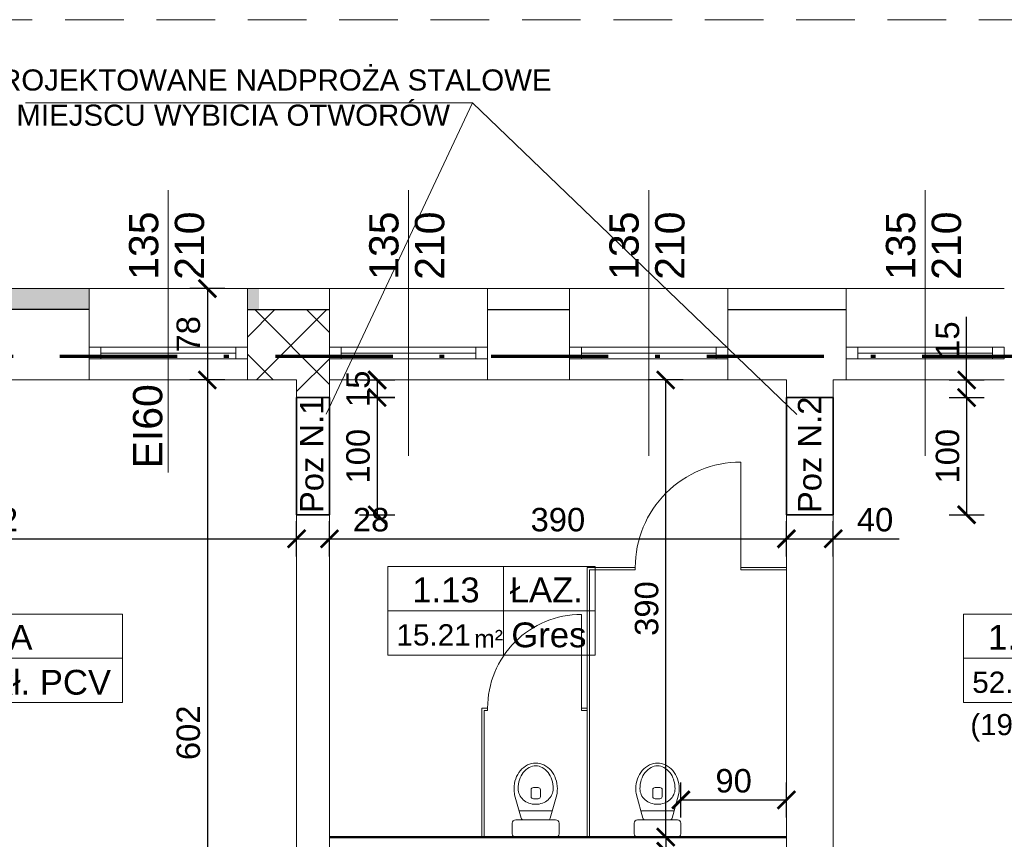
# Model space of a CAD drawing. Header units: millimetres. Extents: x -61343 to 9939, y -6894 to 7453.
# Tile 9 of 255: x -41888 to -41048, y 3542 to 4241. Entities that reach past the tile are written whole.
import ezdxf
from ezdxf.enums import TextEntityAlignment as Align

# ---------------------------------------------------------------- set-up
doc = ezdxf.new("R2010")
doc.units = ezdxf.units.MM
doc.header["$MEASUREMENT"] = 0
doc.linetypes.add('Kropki i Kreski', pattern=[920, 500, -200, 20, -200])
doc.linetypes.add('Przerywana długa', pattern=[780, 500, -280])
for name, color, linetype in [('2D - Ogólne', 7, 'Continuous'), ('Konstrukcja - Ściany zew', 7, 'Continuous'), ('Opisy - Teksty', 7, 'Continuous')]:
    doc.layers.add(name, color=color, linetype=linetype)
for name, color, linetype, lineweight in [('A_meble', 253, 'Continuous', 13), ('A_opisy', 81, 'Continuous', 13), ('A_przekrojowe główne', 50, 'Continuous', 50), ('A_sanitarka', 140, 'Continuous', 13), ('A_stolarka', 20, 'Continuous', 15), ('A_widokowe', 160, 'Continuous', 18), ('A_wymiary', 253, 'Continuous', 9), ('A_ściany istniejące', 82, 'Continuous', 50), ('A_ściany istniejące hatch', 82, 'Continuous', 9), ('sanitarka', 140, 'Continuous', 13), ('UPK - opisy', 7, 'Continuous', 9), ('UPK - Pozycje', 152, 'Continuous', 30)]:
    doc.layers.add(name, color=color, linetype=linetype, lineweight=lineweight)
doc.layers.add('A_wełna mineralna', color=7, linetype='Continuous', lineweight=5, true_color=0x00d66b)
doc.layers.add('A_zakres opracowania', color=7, linetype='Continuous', lineweight=70, true_color=0xe00038)
doc.styles.get("Standard").update_dxf_attribs({"font": 'arial.ttf'})
doc.styles.add('STYL_AUTOMATYCZNY_1', font='arial.ttf')
doc.dimstyles.new('1do100', dxfattribs={"dimtxt": 20, "dimasz": 15, "dimexe": 15, "dimexo": 0.625, "dimgap": 6, "dimtad": 1, "dimtxsty": 'Standard', "dimblk": 'ARCHTICK', "dimcen": 2.5, "dimadec": 0, "dimazin": 0, "dimtfac": 1, "dimtmove": 0, "dimatfit": 3, "dimldrblk": 'OBLIQUE', "dimfxl": 15, "dimfxlon": 1, "dimarcsym": 0})

# ---------------------------------------------------------------- blocks, each defined once
blk = doc.blocks.new('miska wc2')
at = {"layer": 'sanitarka'}
for p, q in [((0, 17), (0, -17)), ((0, 17), (0, -17)), ((11.85, 20), (2.85, 20)), ((11.85, 20), (2.85, 20)), ((14.7, -17), (14.7, 17)), ((14.7, -17), (14.7, 17)), ((16.11, 12.39), (36.08, 17.97)), ((16.11, 12.39), (36.08, 17.97)), ((14.7, 10.46), (14.7, -10.46)), ((14.7, 10.46), (14.7, -10.46)), ((22.3, 14.12), (22.3, -14.12)), ((32.75, -2), (32.75, 2)), ((34.65, 4), (40.35, 4)), ((42.25, 2), (42.25, -2)), ((40.35, -4), (34.65, -4)), ((36.08, -17.97), (16.11, -12.39)), ((36.08, -17.97), (16.11, -12.39)), ((2.85, -20), (11.85, -20)), ((2.85, -20), (11.85, -20))]:
    blk.add_line(p, q, dxfattribs=at)
at = {"layer": 'sanitarka', "extrusion": (0, 0, -1)}
for centre, major_axis, start_param, end_param in [((2.85, 17), (0, 3), -1.570796, 0), ((2.85, 17), (0, 3), -1.570796, 0), ((11.85, 17), (0, 3), 0, 1.570796), ((11.85, 17), (0, 3), 0, 1.570796), ((41.3, -10.01), (0, 28.51), -0.193886, 0), ((41.3, -10.01), (0, 28.51), -0.193886, 0), ((41.3, -10.01), (0, 28.51), 0, 0.321605), ((41.3, -10.01), (0, 28.51), 0, 0.321605), ((42.85, -5.11), (0, 23.34), 0.321605, 0.677386), ((42.85, -5.11), (0, 23.34), 0.321605, 0.677386), ((16.6, 10.46), (0, 2), -1.570796, -0.259108), ((16.6, 10.46), (0, 2), -1.570796, -0.259108), ((42.3, 0.39), (0, 14.98), -1.201895, -0.819867), ((41.69, 0.98), (0, 14.1), -0.819867, -0.417686), ((41.3, 1.91), (0, 13.09), -0.417686, 0), ((41.3, -12.92), (0, 27.92), 0, 0.294283), ((43.13, -6.57), (0, 21.29), 0.294283, 0.631691), ((45.92, -2.55), (0, 16.3), 0.631691, 1.055683), ((45.23, -1.99), (0, 19.34), 0.677386, 1.095246), ((45.23, -1.99), (0, 19.34), 0.677386, 1.095246), ((43.25, 0), (0, 16.05), -1.570796, -1.201895), ((34.65, 2), (0, 2), -1.570796, 0), ((40.35, 2), (0, 2), 0, 1.570796), ((50.21, 0), (0, 11.13), 1.055683, 1.570796), ((48.9, 0), (0, 15), 1.095246, 1.570796), ((48.9, 0), (0, 15), 1.095246, 1.570796), ((43.25, 0), (0, 16.05), -1.939697, -1.570796), ((42.3, -0.39), (0, 14.98), -2.321725, -1.939697), ((34.65, -2), (0, 2), 3.141593, 4.712389), ((40.35, -2), (0, 2), 1.570796, 3.141593), ((45.92, 2.55), (0, 16.3), 2.08591, 2.509902), ((45.23, 1.99), (0, 19.34), 2.046347, 2.464206), ((45.23, 1.99), (0, 19.34), 2.046347, 2.464206), ((50.21, 0), (0, 11.13), 1.570796, 2.08591), ((48.9, 0), (0, 15), 1.570796, 2.046347), ((48.9, 0), (0, 15), 1.570796, 2.046347), ((16.6, -10.46), (0, 2), -2.882484, -1.570796), ((16.6, -10.46), (0, 2), -2.882484, -1.570796), ((41.69, -0.98), (0, 14.1), -2.723906, -2.321725), ((41.3, -1.91), (0, 13.09), 3.141593, 3.559279), ((41.3, 12.92), (0, 27.92), 2.84731, 3.141593), ((43.13, 6.57), (0, 21.29), 2.509902, 2.84731), ((42.85, 5.11), (0, 23.34), 2.464206, 2.819987), ((42.85, 5.11), (0, 23.34), 2.464206, 2.819987), ((2.85, -17), (0, 3), 3.141593, 4.712389), ((2.85, -17), (0, 3), 3.141593, 4.712389), ((11.85, -17), (0, 3), 1.570796, 3.141593), ((11.85, -17), (0, 3), 1.570796, 3.141593), ((41.3, 10.01), (0, 28.51), 3.141593, 3.335479), ((41.3, 10.01), (0, 28.51), 3.141593, 3.335479), ((41.3, 10.01), (0, 28.51), 2.819987, 3.141593), ((41.3, 10.01), (0, 28.51), 2.819987, 3.141593)]:
    blk.add_ellipse(centre, major_axis=major_axis, ratio=0.95, start_param=start_param, end_param=end_param, dxfattribs=at)
blk = doc.blocks.new('_ArchTick')
at = {"color": 0, "linetype": 'ByBlock', "const_width": 0.15}
blk.add_lwpolyline([(-0.5, -0.5), (0.5, 0.5)], dxfattribs=at)
blk = doc.blocks.new('*D2976')
at = {"layer": 'A_wymiary', "color": 0, "lineweight": -2, "transparency": 16777216}
for p, q in [((-41712.67, 4011.54), (-41742.67, 4011.54)), ((-41727.67, 4011.54), (-41727.67, 3933.54)), ((-41712.67, 3933.54), (-41742.67, 3933.54))]:
    blk.add_line(p, q, dxfattribs=at)
at = {"layer": 'Defpoints', "color": 0, "transparency": 16777216}
for p in [(-41237.52, 4011.54), (-41727.67, 3933.54), (-41237.52, 3933.54)]:
    blk.add_point(p, dxfattribs=at)
at = {"layer": 'A_wymiary', "color": 0, "lineweight": -2, "transparency": 16777216, "xscale": 15, "yscale": 15, "zscale": 15}
for p, rotation in [((-41727.67, 4011.54), 90), ((-41727.67, 3933.54), 270)]:
    blk.add_blockref('_ArchTick', p, dxfattribs=dict(at, rotation=rotation))
at = {"layer": 'A_wymiary', "color": 0, "transparency": 16777216, "insert": (-41743.88, 3972.54), "char_height": 20, "attachment_point": 5, "rotation": 90}
blk.add_mtext('78', dxfattribs=at)
blk = doc.blocks.new('_Oblique')
at = {"color": 0, "linetype": 'ByBlock', "lineweight": -2}
blk.add_line((-0.5, -0.5), (0.5, 0.5), dxfattribs=at)
blk = doc.blocks.new('*D2977')
at = {"layer": 'A_wymiary', "color": 0, "lineweight": -2, "transparency": 16777216}
for p, q in [((-41712.67, 3933.54), (-41742.67, 3933.54)), ((-41727.67, 3933.54), (-41727.67, 3331.54)), ((-41712.67, 3331.54), (-41742.67, 3331.54))]:
    blk.add_line(p, q, dxfattribs=at)
at = {"layer": 'Defpoints', "color": 0, "transparency": 16777216}
for p in [(-41237.52, 3933.54), (-41727.67, 3331.54), (-40792.52, 3331.54)]:
    blk.add_point(p, dxfattribs=at)
at = {"layer": 'A_wymiary', "color": 0, "lineweight": -2, "transparency": 16777216, "xscale": 15, "yscale": 15, "zscale": 15}
for p, rotation in [((-41727.67, 3933.54), 90), ((-41727.67, 3331.54), 270)]:
    blk.add_blockref('_ArchTick', p, dxfattribs=dict(at, rotation=rotation))
at = {"layer": 'A_wymiary', "color": 0, "transparency": 16777216, "insert": (-41743.88, 3632.54), "char_height": 20, "attachment_point": 5, "rotation": 90}
blk.add_mtext('602', dxfattribs=at)
blk = doc.blocks.new('*D2980')
at = {"layer": 'A_wymiary', "color": 0, "lineweight": -2, "transparency": 16777216}
for p, q in [((-42173.52, 3783.06), (-42173.52, 3813.06)), ((-41651.52, 3783.06), (-41651.52, 3813.06)), ((-42173.52, 3798.06), (-41651.52, 3798.06))]:
    blk.add_line(p, q, dxfattribs=at)
at = {"layer": 'Defpoints', "color": 0, "transparency": 16777216}
for p in [(-41651.52, 3798.06), (-42173.52, 3632.54), (-41651.52, 3632.54)]:
    blk.add_point(p, dxfattribs=at)
at = {"layer": 'A_wymiary', "color": 0, "lineweight": -2, "transparency": 16777216, "xscale": 15, "yscale": 15, "zscale": 15, "rotation": 180}
blk.add_blockref('_ArchTick', (-42173.52, 3798.06), dxfattribs=at)
at = {"layer": 'A_wymiary', "color": 0, "lineweight": -2, "transparency": 16777216, "xscale": 15, "yscale": 15, "zscale": 15}
blk.add_blockref('_ArchTick', (-41651.52, 3798.06), dxfattribs=at)
at = {"layer": 'A_wymiary', "color": 0, "transparency": 16777216, "insert": (-41912.52, 3814.27), "char_height": 20, "attachment_point": 5}
blk.add_mtext('522', dxfattribs=at)
blk = doc.blocks.new('*D2981')
at = {"layer": 'A_wymiary', "color": 0, "lineweight": -2, "transparency": 16777216}
for p, q in [((-41651.52, 3783.06), (-41651.52, 3813.06)), ((-41623.52, 3783.06), (-41623.52, 3813.06)), ((-41651.52, 3798.06), (-41623.52, 3798.06)), ((-41623.52, 3798.06), (-41567.49, 3798.06))]:
    blk.add_line(p, q, dxfattribs=at)
at = {"layer": 'Defpoints', "color": 0, "transparency": 16777216}
for p in [(-41623.52, 3798.06), (-41651.52, 3632.54), (-41623.52, 3632.54)]:
    blk.add_point(p, dxfattribs=at)
at = {"layer": 'A_wymiary', "color": 0, "lineweight": -2, "transparency": 16777216, "xscale": 15, "yscale": 15, "zscale": 15, "rotation": 180}
blk.add_blockref('_ArchTick', (-41651.52, 3798.06), dxfattribs=at)
at = {"layer": 'A_wymiary', "color": 0, "lineweight": -2, "transparency": 16777216, "xscale": 15, "yscale": 15, "zscale": 15}
blk.add_blockref('_ArchTick', (-41623.52, 3798.06), dxfattribs=at)
at = {"layer": 'A_wymiary', "color": 0, "transparency": 16777216, "insert": (-41588, 3814.27), "char_height": 20, "attachment_point": 5}
blk.add_mtext('28', dxfattribs=at)
blk = doc.blocks.new('*D2982')
at = {"layer": 'A_wymiary', "color": 0, "lineweight": -2, "transparency": 16777216}
for p, q in [((-41623.52, 3783.06), (-41623.52, 3813.06)), ((-41233.52, 3783.06), (-41233.52, 3813.06)), ((-41623.52, 3798.06), (-41233.52, 3798.06))]:
    blk.add_line(p, q, dxfattribs=at)
at = {"layer": 'Defpoints', "color": 0, "transparency": 16777216}
for p in [(-41233.52, 3798.06), (-41623.52, 3632.54), (-41233.52, 3632.54)]:
    blk.add_point(p, dxfattribs=at)
at = {"layer": 'A_wymiary', "color": 0, "lineweight": -2, "transparency": 16777216, "xscale": 15, "yscale": 15, "zscale": 15, "rotation": 180}
blk.add_blockref('_ArchTick', (-41623.52, 3798.06), dxfattribs=at)
at = {"layer": 'A_wymiary', "color": 0, "lineweight": -2, "transparency": 16777216, "xscale": 15, "yscale": 15, "zscale": 15}
blk.add_blockref('_ArchTick', (-41233.52, 3798.06), dxfattribs=at)
at = {"layer": 'A_wymiary', "color": 0, "transparency": 16777216, "insert": (-41428.52, 3814.28), "char_height": 20, "attachment_point": 5}
blk.add_mtext('390', dxfattribs=at)
blk = doc.blocks.new('*D2983')
at = {"layer": 'A_wymiary', "color": 0, "lineweight": -2, "transparency": 16777216}
for p, q in [((-41233.52, 3783.06), (-41233.52, 3813.06)), ((-41193.52, 3783.06), (-41193.52, 3813.06)), ((-41233.52, 3798.06), (-41193.52, 3798.06)), ((-41193.52, 3798.06), (-41137.13, 3798.06))]:
    blk.add_line(p, q, dxfattribs=at)
at = {"layer": 'Defpoints', "color": 0, "transparency": 16777216}
for p in [(-41193.52, 3798.06), (-41233.52, 3632.54), (-41193.52, 3632.54)]:
    blk.add_point(p, dxfattribs=at)
at = {"layer": 'A_wymiary', "color": 0, "lineweight": -2, "transparency": 16777216, "xscale": 15, "yscale": 15, "zscale": 15, "rotation": 180}
blk.add_blockref('_ArchTick', (-41233.52, 3798.06), dxfattribs=at)
at = {"layer": 'A_wymiary', "color": 0, "lineweight": -2, "transparency": 16777216, "xscale": 15, "yscale": 15, "zscale": 15}
blk.add_blockref('_ArchTick', (-41193.52, 3798.06), dxfattribs=at)
at = {"layer": 'A_wymiary', "color": 0, "transparency": 16777216, "insert": (-41157.83, 3814.27), "char_height": 20, "attachment_point": 5}
blk.add_mtext('40', dxfattribs=at)
blk = doc.blocks.new('*U1844')
blk.add_line((63.81, 50), (63.81, 0))
for points in [[(185.97, 25), (-1.61, 25), (-1.61, 50), (185.97, 50)], [(63.81, 0), (-1.61, 0), (-1.61, 50), (63.81, 50)], [(-1.61, 0), (185.97, 0), (185.97, 25), (-1.61, 25)]]:
    blk.add_lwpolyline(points, close=True)
at = {"insert": (47.18, 14.33), "char_height": 10, "attachment_point": 1}
blk.add_mtext_dynamic_manual_height_columns('m²', width=64.8418, gutter_width=75, heights=[0], dxfattribs=at)
blk.add_attdef('NR', text='', height=14).set_placement((31.28, 36.87), align=Align.MIDDLE_CENTER)
for tag, p in [('NAZWA_POM.', (67.28, 36.87)), ('WYKOŃCZENIE', (68.18, 11.5))]:
    blk.add_attdef(tag, text='', height=14).set_placement(p, align=Align.MIDDLE_LEFT)
blk.add_attdef('POW', text='', height=14).set_placement((41.48, 11.5), align=Align.MIDDLE_RIGHT)
blk = doc.blocks.new('*U1847')
blk.add_line((63.81, 50), (63.81, 0))
for points in [[(168.1, 25), (-1.61, 25), (-1.61, 50), (168.1, 50)], [(63.81, 0), (-1.61, 0), (-1.61, 50), (63.81, 50)], [(-1.61, 0), (168.1, 0), (168.1, 25), (-1.61, 25)]]:
    blk.add_lwpolyline(points, close=True)
at = {"insert": (47.18, 14.33), "char_height": 10, "attachment_point": 1}
blk.add_mtext_dynamic_manual_height_columns('m²', width=64.8418, gutter_width=75, heights=[0], dxfattribs=at)
blk.add_attdef('NR', text='', height=14).set_placement((31.28, 36.87), align=Align.MIDDLE_CENTER)
for tag, p in [('NAZWA_POM.', (67.28, 36.87)), ('WYKOŃCZENIE', (68.18, 11.5))]:
    blk.add_attdef(tag, text='', height=14).set_placement(p, align=Align.MIDDLE_LEFT)
blk.add_attdef('POW', text='', height=14).set_placement((41.48, 11.5), align=Align.MIDDLE_RIGHT)
blk = doc.blocks.new('*D2991')
at = {"layer": 'A_wymiary', "color": 0, "lineweight": -2, "transparency": 16777216}
for p, q in [((-41323.52, 3560.29), (-41323.52, 3590.29)), ((-41233.52, 3560.29), (-41233.52, 3590.29)), ((-41323.52, 3575.29), (-41233.52, 3575.29))]:
    blk.add_line(p, q, dxfattribs=at)
at = {"layer": 'Defpoints', "color": 0, "transparency": 16777216}
for p in [(-41233.52, 3575.29), (-41323.52, 3550.89), (-41233.52, 3550.89)]:
    blk.add_point(p, dxfattribs=at)
at = {"layer": 'A_wymiary', "color": 0, "lineweight": -2, "transparency": 16777216, "xscale": 15, "yscale": 15, "zscale": 15, "rotation": 180}
blk.add_blockref('_ArchTick', (-41323.52, 3575.29), dxfattribs=at)
at = {"layer": 'A_wymiary', "color": 0, "lineweight": -2, "transparency": 16777216, "xscale": 15, "yscale": 15, "zscale": 15}
blk.add_blockref('_ArchTick', (-41233.52, 3575.29), dxfattribs=at)
at = {"layer": 'A_wymiary', "color": 0, "transparency": 16777216, "insert": (-41278.52, 3591.5), "char_height": 20, "attachment_point": 5}
blk.add_mtext('90', dxfattribs=at)
blk = doc.blocks.new('*U1305')
blk.add_line((63.81, 50), (63.81, 0))
for points in [[(115.53, 25), (-1.61, 25), (-1.61, 50), (115.53, 50)], [(63.81, 0), (-1.61, 0), (-1.61, 50), (63.81, 50)], [(-1.61, 0), (115.53, 0), (115.53, 25), (-1.61, 25)]]:
    blk.add_lwpolyline(points, close=True)
at = {"insert": (47.18, 14.33), "char_height": 10, "attachment_point": 1}
blk.add_mtext_dynamic_manual_height_columns('m²', width=64.8418, gutter_width=75, heights=[0], dxfattribs=at)
blk.add_attdef('NR', text='', height=14).set_placement((31.28, 36.87), align=Align.MIDDLE_CENTER)
for tag, p in [('NAZWA_POM.', (67.28, 36.87)), ('WYKOŃCZENIE', (68.18, 11.5))]:
    blk.add_attdef(tag, text='', height=14).set_placement(p, align=Align.MIDDLE_LEFT)
blk.add_attdef('POW', text='', height=14).set_placement((41.48, 11.5), align=Align.MIDDLE_RIGHT)
blk = doc.blocks.new('*D2985')
at = {"layer": 'A_wymiary', "color": 0, "lineweight": -2, "transparency": 16777216}
for p, q in [((-41336.5, 3543.54), (-41336.5, 3558.54)), ((-41321.5, 3543.54), (-41351.5, 3543.54)), ((-41336.5, 3543.54), (-41336.5, 3531.54)), ((-41321.5, 3531.54), (-41351.5, 3531.54)), ((-41336.5, 3531.54), (-41336.5, 3516.54))]:
    blk.add_line(p, q, dxfattribs=at)
at = {"layer": 'Defpoints', "color": 0, "transparency": 16777216}
for p in [(-41233.52, 3543.54), (-41336.5, 3531.54), (-41233.52, 3531.54)]:
    blk.add_point(p, dxfattribs=at)
at = {"layer": 'A_wymiary', "color": 0, "lineweight": -2, "transparency": 16777216, "xscale": 15, "yscale": 15, "zscale": 15}
for p, rotation in [((-41336.5, 3543.54), 270), ((-41336.5, 3531.54), 90)]:
    blk.add_blockref('_ArchTick', p, dxfattribs=dict(at, rotation=rotation))
at = {"layer": 'A_wymiary', "color": 0, "transparency": 16777216, "insert": (-41352.54, 3508.62), "char_height": 20, "attachment_point": 5, "rotation": 90}
blk.add_mtext('12', dxfattribs=at)
blk = doc.blocks.new('*D2986')
at = {"layer": 'A_wymiary', "color": 0, "lineweight": -2, "transparency": 16777216}
for p, q in [((-41321.5, 3933.54), (-41351.5, 3933.54)), ((-41336.5, 3543.54), (-41336.5, 3933.54)), ((-41321.5, 3543.54), (-41351.5, 3543.54))]:
    blk.add_line(p, q, dxfattribs=at)
at = {"layer": 'Defpoints', "color": 0, "transparency": 16777216}
for p in [(-41336.5, 3933.54), (-41233.52, 3933.54), (-41233.52, 3543.54)]:
    blk.add_point(p, dxfattribs=at)
at = {"layer": 'A_wymiary', "color": 0, "lineweight": -2, "transparency": 16777216, "xscale": 15, "yscale": 15, "zscale": 15}
for p, rotation in [((-41336.5, 3933.54), 90), ((-41336.5, 3543.54), 270)]:
    blk.add_blockref('_ArchTick', p, dxfattribs=dict(at, rotation=rotation))
at = {"layer": 'A_wymiary', "color": 0, "transparency": 16777216, "insert": (-41352.72, 3738.54), "char_height": 20, "attachment_point": 5, "rotation": 90}
blk.add_mtext('390', dxfattribs=at)
blk = doc.blocks.new('*D2987')
at = {"layer": 'A_wymiary', "color": 0, "lineweight": -2, "transparency": 16777216}
for p, q in [((-41094.69, 3918.54), (-41064.69, 3918.54)), ((-41079.69, 3918.54), (-41079.69, 3818.54)), ((-41094.69, 3818.54), (-41064.69, 3818.54))]:
    blk.add_line(p, q, dxfattribs=at)
at = {"layer": 'Defpoints', "color": 0, "transparency": 16777216}
for p in [(-41228.05, 3918.54), (-41228.05, 3818.54), (-41079.69, 3818.54)]:
    blk.add_point(p, dxfattribs=at)
at = {"layer": 'A_wymiary', "color": 0, "lineweight": -2, "transparency": 16777216, "xscale": 15, "yscale": 15, "zscale": 15}
for p, rotation in [((-41079.69, 3918.54), 90), ((-41079.69, 3818.54), 270)]:
    blk.add_blockref('_ArchTick', p, dxfattribs=dict(at, rotation=rotation))
at = {"layer": 'A_wymiary', "color": 0, "transparency": 16777216, "insert": (-41095.9, 3868.54), "char_height": 20, "attachment_point": 5, "rotation": 90}
blk.add_mtext('100', dxfattribs=at)
blk = doc.blocks.new('*D2988')
at = {"layer": 'A_wymiary', "color": 0, "lineweight": -2, "transparency": 16777216}
for p, q in [((-41079.69, 3933.54), (-41079.69, 3987.46)), ((-41094.69, 3933.54), (-41064.69, 3933.54)), ((-41079.69, 3918.54), (-41079.69, 3933.54)), ((-41094.69, 3918.54), (-41064.69, 3918.54))]:
    blk.add_line(p, q, dxfattribs=at)
at = {"layer": 'Defpoints', "color": 0, "transparency": 16777216}
for p in [(-41188.02, 3933.54), (-41079.69, 3933.54), (-41228.05, 3918.54)]:
    blk.add_point(p, dxfattribs=at)
at = {"layer": 'A_wymiary', "color": 0, "lineweight": -2, "transparency": 16777216, "xscale": 15, "yscale": 15, "zscale": 15}
for p, rotation in [((-41079.69, 3933.54), 90), ((-41079.69, 3918.54), 270)]:
    blk.add_blockref('_ArchTick', p, dxfattribs=dict(at, rotation=rotation))
at = {"layer": 'A_wymiary', "color": 0, "transparency": 16777216, "insert": (-41095.9, 3968), "char_height": 20, "attachment_point": 5, "rotation": 90}
blk.add_mtext('15', dxfattribs=at)
blk = doc.blocks.new('*D2989')
at = {"layer": 'A_wymiary', "color": 0, "lineweight": -2, "transparency": 16777216}
for p, q in [((-41597.8, 3933.54), (-41567.8, 3933.54)), ((-41582.8, 3933.54), (-41582.8, 3918.54)), ((-41597.8, 3918.54), (-41567.8, 3918.54))]:
    blk.add_line(p, q, dxfattribs=at)
at = {"layer": 'Defpoints', "color": 0, "transparency": 16777216}
for p in [(-41623.52, 3933.54), (-41623.52, 3918.54), (-41582.8, 3918.54)]:
    blk.add_point(p, dxfattribs=at)
at = {"layer": 'A_wymiary', "color": 0, "lineweight": -2, "transparency": 16777216, "xscale": 15, "yscale": 15, "zscale": 15}
for p, rotation in [((-41582.8, 3933.54), 90), ((-41582.8, 3918.54), 270)]:
    blk.add_blockref('_ArchTick', p, dxfattribs=dict(at, rotation=rotation))
at = {"layer": 'A_wymiary', "color": 0, "transparency": 16777216, "insert": (-41599.01, 3926.04), "char_height": 20, "attachment_point": 5, "rotation": 90}
blk.add_mtext('15', dxfattribs=at)
blk = doc.blocks.new('*D2990')
at = {"layer": 'A_wymiary', "color": 0, "lineweight": -2, "transparency": 16777216}
for p, q in [((-41567.8, 3918.54), (-41597.8, 3918.54)), ((-41582.8, 3918.54), (-41582.8, 3818.54)), ((-41597.8, 3818.54), (-41567.8, 3818.54))]:
    blk.add_line(p, q, dxfattribs=at)
at = {"layer": 'Defpoints', "color": 0, "transparency": 16777216}
for p in [(-5380.04, 3918.54), (-41623.52, 3818.54), (-41582.8, 3818.54)]:
    blk.add_point(p, dxfattribs=at)
at = {"layer": 'A_wymiary', "color": 0, "lineweight": -2, "transparency": 16777216, "xscale": 15, "yscale": 15, "zscale": 15}
for p, rotation in [((-41582.8, 3918.54), 90), ((-41582.8, 3818.54), 270)]:
    blk.add_blockref('_ArchTick', p, dxfattribs=dict(at, rotation=rotation))
at = {"layer": 'A_wymiary', "color": 0, "transparency": 16777216, "insert": (-41599.01, 3868.54), "char_height": 20, "attachment_point": 5, "rotation": 90}
blk.add_mtext('100', dxfattribs=at)

msp = doc.modelspace()

# ---------------------------------------------------------------- hatches: boundary and pattern name
at = {"layer": 'A_wełna mineralna'}
h = msp.add_hatch(color=256, dxfattribs=at)
h.dxf.hatch_style = 1
h.paths.add_polyline_path([(-42033.52, 3993.544), (-42033.52, 4011.544), (-42153.52, 4011.544), (-42153.52, 3993.544)])
h.paths.add_polyline_path([(-41693.52, 4011.544), (-41693.52, 3993.544), (-41683.52, 3993.544), (-41683.52, 4011.544)])
h.paths.add_polyline_path([(-41828.52, 3993.544), (-41828.52, 4011.544), (-41898.52, 4011.544), (-41898.52, 3993.544)])
at = {"layer": 'A_ściany istniejące hatch'}
h = msp.add_hatch(dxfattribs=at)
h.set_pattern_fill('NET', color=256, scale=250, angle=45)
h.set_pattern_definition([(45, (-16134.46, -36.78), (-22.097087, 22.097087), []), (135, (-16134.46, -36.78), (-22.097087, -22.097087), [])])
h.paths.add_polyline_path([(-41651.52, 3933.544), (-41651.52, 3918.544), (-41623.52, 3918.544), (-41623.52, 3933.544), (-41623.52, 3961.544), (-41623.52, 3971.544), (-41623.52, 3993.544), (-41693.52, 3993.544), (-41693.52, 3971.544), (-41693.52, 3961.544), (-41693.52, 3951.544), (-41693.52, 3933.544)])

# ---------------------------------------------------------------- linework, layer by layer
at = {"layer": '2D - Ogólne', "color": 7, "linetype": 'Continuous', "lineweight": 15}
for p, q in [((-41761.02, 4095.456), (-41761.02, 3854.716)), ((-41556.02, 4095.456), (-41556.02, 3868.966)), ((-41351.02, 4095.456), (-41351.02, 3868.966)), ((-41115.02, 4095.456), (-41115.02, 3868.966))]:
    msp.add_line(p, q, dxfattribs=at)
at = {"layer": '2D - Ogólne', "color": 7, "linetype": 'Continuous', "lineweight": 25}
for p, q in [((-41828.52, 3993.544), (-41898.52, 3993.544)), ((-41693.52, 3993.544), (-41623.52, 3993.544)), ((-41488.52, 3993.544), (-41418.52, 3993.544)), ((-41283.52, 3993.544), (-41182.52, 3993.544))]:
    msp.add_line(p, q, dxfattribs=at)
at = {"layer": '2D - Ogólne', "color": 7, "linetype": 'Przerywana długa', "lineweight": 15, "ltscale": 0.1}
msp.add_lwpolyline([(-42317.129, 4240.926), (-40218.01, 4240.926), (-40218.01, 3082.39), (-42317.129, 3082.39)], close=True, dxfattribs=at)
at = {"layer": 'A_meble'}
for p, q in [((-41403.52, 3773.544), (-41362.52, 3773.544)), ((-41403.52, 3543.544), (-41403.52, 3773.544)), ((-41362.52, 3771.544), (-41362.52, 3773.544)), ((-41272.52, 3773.544), (-41233.52, 3773.544)), ((-41272.52, 3771.544), (-41272.52, 3773.544)), ((-41401.52, 3771.544), (-41362.52, 3771.544)), ((-41401.52, 3543.544), (-41401.52, 3771.544)), ((-41272.52, 3771.544), (-41233.52, 3771.544)), ((-41493.52, 3653.544), (-41488.52, 3653.544)), ((-41493.52, 3543.544), (-41493.52, 3653.544)), ((-41491.52, 3651.544), (-41488.52, 3651.544)), ((-41491.52, 3543.544), (-41491.52, 3651.544)), ((-41488.52, 3651.544), (-41488.52, 3653.544)), ((-41408.52, 3653.544), (-41403.52, 3653.544)), ((-41408.52, 3651.544), (-41408.52, 3653.544)), ((-41408.52, 3651.544), (-41403.52, 3651.544))]:
    msp.add_line(p, q, dxfattribs=at)
for points in [[(-41272.52, 3773.544), (-41272.52, 3863.544, 0.4142136), (-41362.52, 3773.544)], [(-41408.52, 3653.544), (-41408.52, 3733.544, 0.4142136), (-41488.52, 3653.544)]]:
    msp.add_lwpolyline(points, format="xyb", dxfattribs=at)
at = {"layer": 'A_opisy'}
msp.add_line((-41501.28, 4170.109), (-41626.29, 3904.332), dxfattribs=at)
msp.add_lwpolyline([(-41224.722, 3904.147), (-41501.28, 4170.109), (-41882.863, 4170.109)], dxfattribs=at)
at = {"layer": 'A_przekrojowe główne'}
msp.add_line((-41623.52, 3543.544), (-41233.52, 3543.544), dxfattribs=at)
at = {"layer": 'A_stolarka'}
for p, q in [((-41818.52, 3961.544), (-41703.52, 3961.544)), ((-41613.52, 3961.544), (-41498.52, 3961.544)), ((-41408.52, 3961.544), (-41293.52, 3961.544)), ((-41172.52, 3961.544), (-41057.52, 3961.544)), ((-41818.52, 3956.544), (-41703.52, 3956.544)), ((-41818.52, 3951.544), (-41703.52, 3951.544)), ((-41613.52, 3956.544), (-41498.52, 3956.544)), ((-41613.52, 3951.544), (-41498.52, 3951.544)), ((-41408.52, 3956.544), (-41293.52, 3956.544)), ((-41408.52, 3951.544), (-41293.52, 3951.544)), ((-41172.52, 3956.544), (-41057.52, 3956.544)), ((-41172.52, 3951.544), (-41057.52, 3951.544))]:
    msp.add_line(p, q, dxfattribs=at)
for points in [[(-41828.52, 3961.544), (-41818.52, 3961.544), (-41818.52, 3951.544), (-41828.52, 3951.544)], [(-41703.52, 3961.544), (-41693.52, 3961.544), (-41693.52, 3951.544), (-41703.52, 3951.544)], [(-41623.52, 3961.544), (-41613.52, 3961.544), (-41613.52, 3951.544), (-41623.52, 3951.544)], [(-41498.52, 3961.544), (-41488.52, 3961.544), (-41488.52, 3951.544), (-41498.52, 3951.544)], [(-41418.52, 3961.544), (-41408.52, 3961.544), (-41408.52, 3951.544), (-41418.52, 3951.544)], [(-41293.52, 3961.544), (-41283.52, 3961.544), (-41283.52, 3951.544), (-41293.52, 3951.544)], [(-41182.52, 3961.544), (-41172.52, 3961.544), (-41172.52, 3951.544), (-41182.52, 3951.544)], [(-41057.52, 3961.544), (-41047.52, 3961.544), (-41047.52, 3951.544), (-41057.52, 3951.544)]]:
    msp.add_lwpolyline(points, close=True, dxfattribs=at)
at = {"layer": 'A_widokowe'}
for p, q in [((-41828.52, 4011.544), (-41693.52, 4011.544)), ((-41623.52, 4011.544), (-41488.52, 4011.544)), ((-41418.52, 4011.544), (-41283.52, 4011.544)), ((-41182.52, 4011.544), (-41047.52, 4011.544)), ((-41828.52, 3933.544), (-41693.52, 3933.544)), ((-41623.52, 3933.544), (-41488.52, 3933.544)), ((-41418.52, 3933.544), (-41283.52, 3933.544)), ((-41182.52, 3933.544), (-41047.52, 3933.544))]:
    msp.add_line(p, q, dxfattribs=at)
at = {"layer": 'A_zakres opracowania', "linetype": 'Kropki i Kreski', "ltscale": 0.2}
msp.add_lwpolyline([(-40281.52, 4240.926), (-40281.52, 3953.544), (-42233.52, 3953.544), (-42233.52, 3082.39)], dxfattribs=at)
at = {"layer": 'A_ściany istniejące', "lineweight": 15}
for p, q in [((-41623.52, 3543.544), (-41623.52, 3533.544)), ((-41233.52, 3543.544), (-41233.52, 3531.544))]:
    msp.add_line(p, q, dxfattribs=at)
at = {"layer": 'Konstrukcja - Ściany zew', "color": 7, "linetype": 'Continuous', "lineweight": 13}
for p, q in [((-41828.52, 4011.544), (-41898.52, 4011.544)), ((-41828.52, 4011.544), (-41828.52, 3971.544)), ((-41693.52, 4011.544), (-41693.52, 3971.544)), ((-41623.52, 4011.544), (-41693.52, 4011.544)), ((-41623.52, 4011.544), (-41623.52, 3971.544)), ((-41488.52, 4011.544), (-41488.52, 3971.544)), ((-41418.52, 4011.544), (-41488.52, 4011.544)), ((-41418.52, 4011.544), (-41418.52, 3971.544)), ((-41283.52, 4011.544), (-41283.52, 3971.544)), ((-41182.52, 4011.544), (-41283.52, 4011.544)), ((-41182.52, 4011.544), (-41182.52, 3971.544)), ((-41828.52, 3971.544), (-41828.52, 3961.544)), ((-41693.52, 3971.544), (-41693.52, 3961.544)), ((-41623.52, 3971.544), (-41623.52, 3961.544)), ((-41488.52, 3971.544), (-41488.52, 3961.544)), ((-41418.52, 3971.544), (-41418.52, 3961.544)), ((-41283.52, 3971.544), (-41283.52, 3961.544)), ((-41182.52, 3971.544), (-41182.52, 3961.544)), ((-41828.52, 3961.544), (-41828.52, 3933.544)), ((-41693.52, 3961.544), (-41693.52, 3933.544)), ((-41623.52, 3961.544), (-41623.52, 3933.544)), ((-41488.52, 3961.544), (-41488.52, 3933.544)), ((-41418.52, 3961.544), (-41418.52, 3933.544)), ((-41283.52, 3961.544), (-41283.52, 3933.544)), ((-41182.52, 3961.544), (-41182.52, 3933.544)), ((-41898.52, 3933.544), (-41828.52, 3933.544)), ((-41693.52, 3933.544), (-41651.52, 3933.544)), ((-41651.52, 3918.544), (-41651.52, 3933.544)), ((-41623.52, 3918.544), (-41623.52, 3933.544)), ((-41488.52, 3933.544), (-41418.52, 3933.544)), ((-41283.52, 3933.544), (-41233.52, 3933.544)), ((-41233.52, 3933.544), (-41233.52, 3918.544)), ((-41193.52, 3933.544), (-41182.52, 3933.544)), ((-41193.52, 3918.544), (-41193.52, 3933.544)), ((-41651.52, 3918.544), (-41623.52, 3918.544)), ((-41233.52, 3918.544), (-41193.52, 3918.544)), ((-41651.52, 3533.544), (-41651.52, 3818.544)), ((-41651.52, 3818.544), (-41623.52, 3818.544)), ((-41623.52, 3543.544), (-41623.52, 3818.544)), ((-41233.52, 3818.544), (-41233.52, 3543.544)), ((-41233.52, 3818.544), (-41193.52, 3818.544)), ((-41193.52, 3331.544), (-41193.52, 3818.544))]:
    msp.add_line(p, q, dxfattribs=at)
at = {"layer": 'UPK - Pozycje', "lineweight": 35}
for points in [[(-41651.52, 3818.544), (-41623.52, 3818.544), (-41623.52, 3918.544), (-41651.52, 3918.544)], [(-41651.52, 3918.544), (-41623.52, 3918.544), (-41623.52, 3818.544), (-41651.52, 3818.544)], [(-41233.52, 3818.544), (-41193.52, 3818.544), (-41193.52, 3918.544), (-41233.52, 3918.544)], [(-41233.52, 3918.544), (-41193.52, 3918.544), (-41193.52, 3818.544), (-41233.52, 3818.544)]]:
    msp.add_lwpolyline(points, close=True, dxfattribs=at)

# ---------------------------------------------------------------- block references
at = {"layer": 'A_opisy'}
ref = msp.add_blockref('*U1305', (-41571.352, 3698.708), dxfattribs=dict(at, xscale=1.512, yscale=1.512, zscale=1.512))
ref.add_attrib('NR', '1.13', dxfattribs={"layer": '0', "height": 21.168}).set_placement((-41524.063, 3754.461), align=Align.MIDDLE_CENTER)
ref.add_attrib('NAZWA_POM.', 'ŁAZ.', dxfattribs={"layer": '0', "height": 21.168}).set_placement((-41469.626, 3754.461), align=Align.MIDDLE_LEFT)
ref.add_attrib('POW.', '15.21', dxfattribs={"layer": '0', "height": 18.144}).set_placement((-41502.935, 3716.1), align=Align.MIDDLE_RIGHT)
ref.add_attrib('WYKOŃCZENIE', 'Gres', dxfattribs={"layer": '0', "height": 21.168}).set_placement((-41468.266, 3716.092), align=Align.MIDDLE_LEFT)
ref = msp.add_blockref('*U1847', (-42054.263, 3658.292), dxfattribs=dict(at, xscale=1.512, yscale=1.512, zscale=1.512))
ref.add_attrib('NR', '1.15', dxfattribs={"layer": '0', "height": 21.168}).set_placement((-42006.974, 3714.045), align=Align.MIDDLE_CENTER)
ref.add_attrib('NAZWA_POM.', 'SALA', dxfattribs={"layer": '0', "height": 21.168}).set_placement((-41952.537, 3714.045), align=Align.MIDDLE_LEFT)
ref.add_attrib('POW.', '31.42', dxfattribs={"layer": '0', "height": 18.144}).set_placement((-41985.846, 3675.683), align=Align.MIDDLE_RIGHT)
ref.add_attrib('WYKOŃCZENIE', 'Wykł. PCV', dxfattribs={"layer": '0', "height": 21.168}).set_placement((-41951.177, 3675.676), align=Align.MIDDLE_LEFT)
ref = msp.add_blockref('*U1844', (-41079.875, 3658.292), dxfattribs=dict(at, xscale=1.512, yscale=1.512, zscale=1.512))
ref.add_attrib('NR', '1.12', dxfattribs={"layer": '0', "height": 21.168}).set_placement((-41032.585, 3714.045), align=Align.MIDDLE_CENTER)
ref.add_attrib('NAZWA_POM.', 'SALA', dxfattribs={"layer": '0', "height": 21.168}).set_placement((-40978.149, 3714.045), align=Align.MIDDLE_LEFT)
ref.add_attrib('POW.', '52.69', dxfattribs={"layer": '0', "height": 18.144}).set_placement((-41011.457, 3675.683), align=Align.MIDDLE_RIGHT)
ref.add_attrib('WYKOŃCZENIE', 'Wykł. dywan.', dxfattribs={"layer": '0', "height": 21.168}).set_placement((-40976.789, 3675.676), align=Align.MIDDLE_LEFT)
at = {"layer": 'A_sanitarka', "rotation": 89.99999999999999}
for p in [(-41447.483, 3543.544), (-41343.52, 3543.544)]:
    msp.add_blockref('miska wc2', p, dxfattribs=at)

# ---------------------------------------------------------------- texts
at = {"layer": 'A_opisy', "char_height": 18, "attachment_point": 1}
for s, width, heights, insert in [('PROJEKTOWANE NADPROŻA STALOWE \\PW MIEJSCU WYBICIA OTWORÓW', 569.96667, [170.396], (-41921.434, 4198.491)), ('\\pi5.8021;(19 dzieci)', 125.16633, [34.119], (-41082.306, 3648.545))]:
    msp.add_mtext_dynamic_manual_height_columns(s, width=width, gutter_width=12.5, heights=heights, dxfattribs=dict(at, insert=insert))
at = {"layer": 'Opisy - Teksty', "color": 7, "linetype": 'Continuous', "lineweight": 15, "char_height": 25, "attachment_point": 2, "rotation": 90, "line_spacing_factor": 0.938208, "style": 'STYL_AUTOMATYCZNY_1'}
for insert in [(-41794.591, 4048.134), (-41589.591, 4048.134), (-41384.591, 4048.134), (-41148.591, 4048.134)]:
    msp.add_mtext('\\A1;135\\P210', dxfattribs=dict(at, insert=insert))
at = {"layer": 'Opisy - Teksty', "color": 7, "linetype": 'Continuous', "lineweight": 15, "insert": (-41791.167, 3894.034), "char_height": 25, "attachment_point": 2, "rotation": 90, "style": 'STYL_AUTOMATYCZNY_1'}
msp.add_mtext('\\A1;EI60', dxfattribs=at)
at = {"layer": 'UPK - opisy', "color": 255, "lineweight": 15, "char_height": 20, "attachment_point": 5, "rotation": 90}
for s, insert in [('Poz N.1', (-41638.478, 3869.69)), ('Poz N.2', (-41213.533, 3869.69))]:
    msp.add_mtext(s, dxfattribs=dict(at, insert=insert))

# ---------------------------------------------------------------- dimensions: what is measured, and where the dimension line sits
at = {"layer": 'A_wymiary'}
for base, p1, p2, angle, picture, middle in [((-41727.667, 3933.544), (-41237.52, 4011.544), (-41237.52, 3933.544), 270, '*D2976', (-41743.879, 3972.544)), ((-41079.687, 3933.544), (-41228.049, 3918.544), (-41188.02, 3933.544), 90, '*D2988', (-41095.898, 3968.002)), ((-41727.667, 3331.544), (-41237.52, 3933.544), (-40792.52, 3331.544), 270, '*D2977', (-41743.879, 3632.544)), ((-41336.498, 3933.544), (-41233.52, 3543.544), (-41233.52, 3933.544), 90, '*D2986', (-41352.716, 3738.544)), ((-41582.801, 3818.544), (-5380.043, 3918.544), (-41623.52, 3818.544), 90, '*D2990', (-41599.012, 3868.544)), ((-41079.687, 3818.544), (-41228.049, 3918.544), (-41228.049, 3818.544), 90, '*D2987', (-41095.898, 3868.544))]:
    dim = msp.add_linear_dim(base=base, p1=p1, p2=p2, angle=angle, dimstyle='1do100', dxfattribs=at)
    dim.commit()
    dim.dimension.update_dxf_attribs({"geometry": picture, "text_midpoint": middle})
dim = msp.add_linear_dim(base=(-41582.801, 3918.544), p1=(-41623.52, 3933.544), p2=(-41623.52, 3918.544), angle=90, dimstyle='1do100', dxfattribs=at)
dim.commit()
dim.dimension.update_dxf_attribs({"geometry": '*D2989', "text_midpoint": (-41582.801, 3926.044), "dimtype": 160})
for base, p1, p2, picture, middle in [((-41651.52, 3798.057), (-42173.52, 3632.544), (-41651.52, 3632.544), '*D2980', (-41912.52, 3814.269)), ((-41623.52, 3798.057), (-41651.52, 3632.544), (-41623.52, 3632.544), '*D2981', (-41588.004, 3814.269)), ((-41233.52, 3798.057), (-41623.52, 3632.544), (-41233.52, 3632.544), '*D2982', (-41428.52, 3814.276)), ((-41193.52, 3798.057), (-41233.52, 3632.544), (-41193.52, 3632.544), '*D2983', (-41157.827, 3814.269)), ((-41233.52, 3575.29), (-41323.52, 3550.894), (-41233.52, 3550.894), '*D2991', (-41278.52, 3591.502))]:
    dim = msp.add_linear_dim(base=base, p1=p1, p2=p2, dimstyle='1do100', dxfattribs=at)
    dim.commit()
    dim.dimension.update_dxf_attribs({"geometry": picture, "text_midpoint": middle})
dim = msp.add_linear_dim(base=(-41336.498, 3531.544), p1=(-41233.52, 3543.544), p2=(-41233.52, 3531.544), angle=90, dimstyle='1do100', override={"dimtmove": 1}, dxfattribs=at)
dim.commit()
dim.dimension.update_dxf_attribs({"geometry": '*D2985', "text_midpoint": (-41336.498, 3508.619), "dimtype": 160})

doc.saveas('drawing.dxf')
